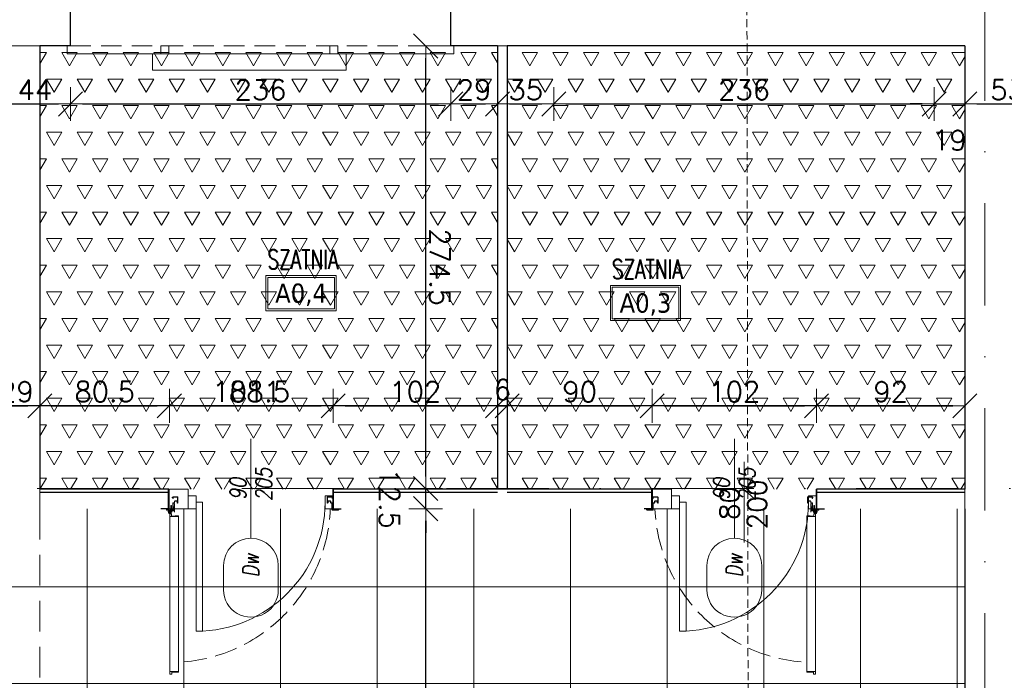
# Model space of a CAD drawing. Header units: millimetres. Extents: x 28291 to 177760, y -399809 to -170937.
# Tile 108 of 256: x 49518 to 50129, y -194758 to -194348. Entities that reach past the tile are written whole.
import ezdxf
from ezdxf.enums import TextEntityAlignment as Align

# ---------------------------------------------------------------- set-up
doc = ezdxf.new("R2010")
doc.units = ezdxf.units.MM
for name, pattern in [('CARKOVANA', [7.5, 5, -2.5]), ('CENTER', [0.6, 0.375, -0.075, 0.075, -0.075]), ('DASHDOT', [25.4, 12.7, -6.35, 0, -6.35]), ('HIDDEN', [9.525, 6.35, -3.175]), ('Hidden Line', [391.222223, 282.222223, -109])]:
    doc.linetypes.add(name, pattern=pattern)
doc.layers.get('0').update_dxf_attribs({"lineweight": 0})
for name, color, linetype, lineweight in [('!! 0_ Istn-sciany', 3, 'Continuous', 30), ('!! 0_ Istn-widok', 1, 'Continuous', 15), ('!! 0_Istn-cienka', 4, 'Continuous', 9), ('!! 0_Istn-drzwi', 1, 'Continuous', 13), ('!! 0_Opis_pom', 9, 'Continuous', 13), ('!! 1_PROJ Sciany', 2, 'Continuous', 40), ('!! 2_Drzwi - nowe remont', 33, 'Continuous', 9), ('!! 2_drzwi opis', 151, 'Continuous', 9), ('!! 2_posadzki gres 2 - komu', 200, 'Continuous', 9), ('!! 2_posadzki winyle 1', 31, 'Continuous', 9), ('!! wymiary osi', 250, 'Continuous', 9), ('0-osie-liniA', 14, 'DASHDOT', 5)]:
    doc.layers.add(name, color=color, linetype=linetype, lineweight=lineweight)
doc.layers.add('!! 0_Istn-grzejniki', color=7, linetype='Continuous', lineweight=0, plot=False)
doc.layers.add('!! 1_Wyburzenia', color=252, linetype='CARKOVANA', lineweight=13, true_color=0x696969)
doc.layers.add('!! 2_WYBURZENIA DO REMONTU', color=7, linetype='Continuous', lineweight=0, true_color=0x4d4d4d, plot=False)
doc.styles.add('50', font='ROMANS.shx', dxfattribs={"width": 0.8, "height": 10})
doc.styles.add('ARCHETYP', font='romans.shx', dxfattribs={"height": 15})
doc.styles.add('ARIAL', font='tahoma.ttf')
doc.styles.add('TXT', font='simplex.shx')
doc.dimstyles.new('DIM50', dxfattribs={"dimscale": 5, "dimtxt": 2.5, "dimasz": 1.5, "dimexe": 0, "dimexo": 0, "dimgap": 0.5, "dimtad": 1, "dimdec": 4, "dimrnd": 0.5, "dimdsep": 46, "dimtxsty": 'TXT', "dimblk1": 'TICK1', "dimblk2": 'TICK1', "dimsah": 1, "dimcen": 0, "dimse1": 1, "dimse2": 1, "dimclrd": 1, "dimclre": 7, "dimclrt": 9, "dimadec": 0, "dimazin": 0, "dimtfac": 1, "dimtdec": 4, "dimtmove": 2, "dimatfit": 3, "dimldrblk": 'TICK1', "dimfxl": 1, "dimtolj": 1, "dimarcsym": 0})

# ---------------------------------------------------------------- blocks, each defined once
blk = doc.blocks.new('BLOK OSI')
at = {"layer": '0-osie-liniA', "ltscale": 5}
for points in [[(50117.21142, -193635.47368), (50117.21142, -195993.9543)], [(48639.25763, -194702.0883), (55442.2848, -194702.0883)]]:
    blk.add_lwpolyline(points, dxfattribs=at)
blk = doc.blocks.new('zaw-dr-90-p')
at = {"color": 2, "linetype": 'CENTER', "ltscale": 0.2}
for p, q in [((12, 0), (-12, 0)), ((0, 12), (0, -12)), ((24.5, 24), (31, 24)), ((24.5, 19), (31, 19))]:
    blk.add_line(p, q, dxfattribs=at)
at = {"ltscale": 0.2}
for p, q in [((10, 12), (6.5, 12)), ((10, 0), (10, 6.5))]:
    blk.add_line(p, q, dxfattribs=at)
blk.add_lwpolyline([(0, 6.5), (23.5, 6.5, 0.414214), (28, 11), (28, 31), (24.5, 31), (24.5, 11, -0.414214), (23.5, 10), (0, 10, 4.561698), (7.6, 6.5), (4.9, 4.2)], format="xyb", dxfattribs=at)
blk.add_lwpolyline([(-0.2, -0.2), (-2.5, -0.2), (-2.5, 0.2), (-0.2, 0.2), (-0.2, 2.5), (0.2, 2.5), (0.2, 0.2), (2.8, 0.2), (2.8, -0.2), (0.2, -0.2), (0.2, -2.8), (-0.2, -2.8)], close=True)
blk.add_lwpolyline([(10, 10), (10, 39), (6.5, 39), (6.5, 10)], dxfattribs=at)
blk.add_circle((0, 0), 6.5, dxfattribs=at)
blk = doc.blocks.new('drzwi 90- sc 12')
for p, q in [((-13620.32, 20410.16), (-13620.32, 20313.77)), ((-13614.92, 20409.86), (-13620.32, 20409.86)), ((-13616.12, 20410.26), (-13620.22, 20410.26)), ((-13616.12, 20410.26), (-13620, 20410.26)), ((-13618.17, 20410.26), (-13616.22, 20410.26)), ((-13618.17, 20410.26), (-13616.22, 20410.26)), ((-13616.12, 20410.26), (-13616.12, 20411.46)), ((-13616.12, 20411.46), (-13615.02, 20411.46)), ((-13614.92, 20411.36), (-13614.92, 20313.77)), ((-13620.32, 20313.47), (-13620.32, 20317.97)), ((-13614.92, 20312.27), (-13614.92, 20317.97)), ((-13614.92, 20313.77), (-13620.32, 20313.77)), ((-13618.22, 20313.37), (-13620.22, 20313.37)), ((-13618.22, 20313.67), (-13618.22, 20313.37)), ((-13618.22, 20313.67), (-13616.42, 20313.67)), ((-13617.77, 20311.12), (-13617.77, 20305.72)), ((-13617.77, 20311.12), (-13617.77, 20305.72)), ((-13616.17, 20309.92), (-13616.17, 20311.02)), ((-13615.92, 20313.17), (-13615.92, 20312.17)), ((-13615.92, 20312.17), (-13615.02, 20312.17)), ((-13715.57, 20308.32), (-13715.57, 20308.56)), ((-13715.57, 20307.69), (-13715.57, 20308.56)), ((-13715.57, 20307.82), (-13715.57, 20308.56)), ((-13715.57, 20307.72), (-13715.37, 20307.72)), ((-13616.17, 20309.92), (-13617.37, 20309.92)), ((-13715.77, 20301.96), (-13716.27, 20301.96)), ((-13616.77, 20301.96), (-13616.27, 20301.96))]:
    blk.add_line(p, q)
for points in [[(-13665.27, 20284.96), (-13665.27, 20325.83)], [(-13615.57, 20309.64), (-13615.32, 20309.64), (-13615.32, 20309.82), (-13616.32, 20309.82), (-13616.32, 20309.64), (-13615.92, 20309.64)]]:
    blk.add_lwpolyline(points)
at = {"lineweight": 30}
for points in [[(-13716.27, 20308.92), (-13721.27, 20308.92)], [(-13716.27, 20308.92), (-13716.27, 20296.92)], [(-13614.27, 20308.92), (-13609.27, 20308.92)], [(-13614.27, 20308.92), (-13614.27, 20296.92)]]:
    blk.add_lwpolyline(points, dxfattribs=at)
at = {"ltscale": 0.2}
for points in [[(-13715.57, 20307.51), (-13715.57, 20309.48, 0.414214), (-13715.91, 20309.82), (-13719.43, 20309.82, 0.414214), (-13719.77, 20309.48), (-13719.77, 20308.92), (-13719.59, 20308.92), (-13719.59, 20309.48, -0.414214), (-13719.43, 20309.64), (-13716.97, 20309.64)], [(-13716.97, 20309.64), (-13715.91, 20309.64, -0.414214), (-13715.75, 20309.48), (-13715.75, 20307.51)], [(-13715.75, 20307.76), (-13715.75, 20305.58, 0.414214), (-13715.41, 20305.24), (-13714.96, 20305.24, -0.414214), (-13714.8, 20305.08), (-13714.8, 20304.48, 0.414214), (-13714.46, 20304.14), (-13713.28, 20304.14, 0.414214), (-13712.94, 20304.48), (-13712.94, 20305.15, -1), (-13712.75, 20305.15), (-13712.75, 20301.96, -0.414214), (-13712.91, 20301.8), (-13715.43, 20301.8, -0.414214), (-13715.59, 20301.96), (-13715.59, 20302.52), (-13715.77, 20302.52), (-13715.77, 20301.96, 0.414214), (-13715.43, 20301.62), (-13712.91, 20301.62, 0.414214), (-13712.57, 20301.96), (-13712.57, 20305.15, 1), (-13713.12, 20305.15), (-13713.12, 20304.48, -0.414214), (-13713.28, 20304.32), (-13714.46, 20304.32, -0.414214), (-13714.62, 20304.48), (-13714.62, 20305.08, 0.414214), (-13714.96, 20305.42), (-13715.41, 20305.42, -0.414214), (-13715.57, 20305.58), (-13715.57, 20307.64)], [(-13615.92, 20309.64), (-13616.63, 20309.64, 0.414214), (-13616.79, 20309.48), (-13616.79, 20305.58, -0.414214), (-13617.13, 20305.24), (-13617.58, 20305.24, 0.414214), (-13617.74, 20305.08), (-13617.74, 20304.48, -0.414214), (-13618.08, 20304.14), (-13619.26, 20304.14, -0.414214), (-13619.6, 20304.48), (-13619.6, 20305.15, 1), (-13619.79, 20305.15), (-13619.79, 20301.96, 0.414214), (-13619.63, 20301.8), (-13617.11, 20301.8, 0.414214), (-13616.95, 20301.96), (-13616.95, 20302.52), (-13616.77, 20302.52), (-13616.77, 20301.96, -0.414214), (-13617.11, 20301.62), (-13619.63, 20301.62, -0.414214), (-13619.97, 20301.96), (-13619.97, 20305.15, -1), (-13619.42, 20305.15), (-13619.42, 20304.48, 0.414214), (-13619.26, 20304.32), (-13618.08, 20304.32, 0.414214), (-13617.92, 20304.48), (-13617.92, 20305.08, -0.414214), (-13617.58, 20305.42), (-13617.13, 20305.42, 0.414214), (-13616.97, 20305.58), (-13616.97, 20309.48, -0.414214), (-13616.63, 20309.82), (-13613.11, 20309.82, -0.414214), (-13612.77, 20309.48), (-13612.77, 20308.92), (-13612.95, 20308.92), (-13612.95, 20309.48, 0.414214), (-13613.11, 20309.64), (-13615.57, 20309.64)]]:
    blk.add_lwpolyline(points, format="xyb", dxfattribs=at)
blk.add_lwpolyline([(-13616.79, 20308.82), (-13616.97, 20308.82), (-13616.97, 20307.42), (-13616.79, 20307.42)], close=True)
for centre, radius, start, end in [((-13620.22, 20410.16), 0.1, 90, 180), ((-13615.02, 20411.36), 0.1, 0, 90), ((-13620.22, 20313.47), 0.1, 180, 270), ((-13616.42, 20313.17), 0.5, 0, 90), ((-13616.27, 20311.02), 0.1, 0, 90), ((-13615.02, 20312.27), 0.1, 270, 0)]:
    blk.add_arc(centre, radius, start, end)
at = {"linetype": 'Hidden Line', "lineweight": 9, "ltscale": 0.05}
blk.add_arc((-13615.5, 20305.14), 99.12, 94.80054, 177.69442, dxfattribs=at)
at = {"xscale": 0.09999999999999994, "yscale": 0.09999999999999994, "zscale": 0.09999999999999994, "rotation": 180.0000000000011}
blk.add_blockref('zaw-dr-90-p', (-13614.92, 20310.92), dxfattribs=at)
blk = doc.blocks.new('1_ok-opis')
blk.add_line((0, 111.61), (0, 50))
for points in [[(-17, 128.61), (-17, 143.61)], [(17, 128.61), (17, 143.61)]]:
    blk.add_lwpolyline(points)
for centre, start, end in [((0, 143.61), 0, 180), ((0, 128.61), 180, 0)]:
    blk.add_arc(centre, 17, start, end)
at = {"style": 'ARCHETYP'}
for tag, height, rotation, p in [('NR', 12, 90, (0, 136.9)), ('NR', 12, 270, (0, 136.9)), ('SZEROKOŚĆ', 10, 270, (8, 78.29)), ('SZEROKOŚĆ', 10, 90, (-8, 78.29)), ('WYSOKOŚĆ', 10, 270, (-8, 78.29)), ('WYSOKOŚĆ', 10, 90, (8, 78.29))]:
    blk.add_attdef(tag, text='', height=height, rotation=rotation, dxfattribs=at).set_placement(p, align=Align.MIDDLE)
blk = doc.blocks.new('TICK1')
at = {"color": 2}
blk.add_line((-1, -1), (1, 1), dxfattribs=at)
at = {"color": 0}
for p, q in [((0, -1.4), (0, 1.4)), ((0, 0), (-1, 0))]:
    blk.add_line(p, q, dxfattribs=at)
blk = doc.blocks.new('*D2264')
at = {"layer": '!! wymiary osi', "color": 1, "lineweight": -2, "transparency": 16777216}
blk.add_line((49509.2, -194587.79), (49523.21, -194587.79), dxfattribs=at)
at = {"layer": 'DEFPOINTS', "color": 0, "transparency": 16777216}
for p in [(49530.71, -194587.79), (49501.7, -194640.15), (49530.71, -194639.59)]:
    blk.add_point(p, dxfattribs=at)
at = {"layer": '!! wymiary osi', "color": 1, "lineweight": -2, "transparency": 16777216, "xscale": 7.5, "yscale": 7.5, "zscale": 7.5, "rotation": 180}
blk.add_blockref('TICK1', (49501.7, -194587.79), dxfattribs=at)
at = {"layer": '!! wymiary osi', "color": 1, "lineweight": -2, "transparency": 16777216, "xscale": 7.5, "yscale": 7.5, "zscale": 7.5}
blk.add_blockref('TICK1', (49530.71, -194587.79), dxfattribs=at)
at = {"layer": '!! wymiary osi', "color": 9, "transparency": 16777216, "insert": (49516.2, -194579.04), "char_height": 12.5, "attachment_point": 5, "style": 'TXT'}
blk.add_mtext('\\A1;29', dxfattribs=at)
blk = doc.blocks.new('*D2265')
at = {"layer": '!! wymiary osi', "color": 1, "lineweight": -2, "transparency": 16777216}
blk.add_line((49538.21, -194587.79), (49603.62, -194587.79), dxfattribs=at)
at = {"layer": 'DEFPOINTS', "color": 0, "transparency": 16777216}
for p in [(49611.12, -194587.79), (49530.71, -194639.59), (49611.12, -194639.59)]:
    blk.add_point(p, dxfattribs=at)
at = {"layer": '!! wymiary osi', "color": 1, "lineweight": -2, "transparency": 16777216, "xscale": 7.5, "yscale": 7.5, "zscale": 7.5, "rotation": 180}
blk.add_blockref('TICK1', (49530.71, -194587.79), dxfattribs=at)
at = {"layer": '!! wymiary osi', "color": 1, "lineweight": -2, "transparency": 16777216, "xscale": 7.5, "yscale": 7.5, "zscale": 7.5}
blk.add_blockref('TICK1', (49611.12, -194587.79), dxfattribs=at)
at = {"layer": '!! wymiary osi', "color": 9, "transparency": 16777216, "insert": (49570.92, -194579.04), "char_height": 12.5, "attachment_point": 5, "style": 'TXT'}
blk.add_mtext('\\A1;80.5', dxfattribs=at)
blk = doc.blocks.new('*D2266')
at = {"layer": '!! wymiary osi', "color": 1, "lineweight": -2, "transparency": 16777216}
blk.add_line((49618.62, -194587.79), (49705.21, -194587.79), dxfattribs=at)
at = {"layer": 'DEFPOINTS', "color": 0, "transparency": 16777216}
for p in [(49712.71, -194587.79), (49611.12, -194639.59), (49712.71, -194639.59)]:
    blk.add_point(p, dxfattribs=at)
at = {"layer": '!! wymiary osi', "color": 1, "lineweight": -2, "transparency": 16777216, "xscale": 7.5, "yscale": 7.5, "zscale": 7.5, "rotation": 180}
blk.add_blockref('TICK1', (49611.12, -194587.79), dxfattribs=at)
at = {"layer": '!! wymiary osi', "color": 1, "lineweight": -2, "transparency": 16777216, "xscale": 7.5, "yscale": 7.5, "zscale": 7.5}
blk.add_blockref('TICK1', (49712.71, -194587.79), dxfattribs=at)
at = {"layer": '!! wymiary osi', "color": 9, "transparency": 16777216, "insert": (49661.92, -194579.04), "char_height": 12.5, "attachment_point": 5, "style": 'TXT'}
blk.add_mtext('\\A1;101.5', dxfattribs=at)
blk = doc.blocks.new('*D2267')
at = {"layer": '!! wymiary osi', "color": 1, "lineweight": -2, "transparency": 16777216}
blk.add_line((49720.21, -194587.79), (49807.21, -194587.79), dxfattribs=at)
at = {"layer": 'DEFPOINTS', "color": 0, "transparency": 16777216}
for p in [(49814.71, -194587.79), (49712.71, -194639.59), (49814.71, -194639.09)]:
    blk.add_point(p, dxfattribs=at)
at = {"layer": '!! wymiary osi', "color": 1, "lineweight": -2, "transparency": 16777216, "xscale": 7.5, "yscale": 7.5, "zscale": 7.5, "rotation": 180}
blk.add_blockref('TICK1', (49712.71, -194587.79), dxfattribs=at)
at = {"layer": '!! wymiary osi', "color": 1, "lineweight": -2, "transparency": 16777216, "xscale": 7.5, "yscale": 7.5, "zscale": 7.5}
blk.add_blockref('TICK1', (49814.71, -194587.79), dxfattribs=at)
at = {"layer": '!! wymiary osi', "color": 9, "transparency": 16777216, "insert": (49763.71, -194579.04), "char_height": 12.5, "attachment_point": 5, "style": 'TXT'}
blk.add_mtext('\\A1;102', dxfattribs=at)
blk = doc.blocks.new('*D2268')
at = {"layer": '!! wymiary osi', "color": 1, "lineweight": -2, "transparency": 16777216}
for p, q in [((49807.21, -194587.79), (49799.71, -194587.79)), ((49814.71, -194587.79), (49820.71, -194587.79)), ((49828.21, -194587.79), (49835.71, -194587.79))]:
    blk.add_line(p, q, dxfattribs=at)
at = {"layer": 'DEFPOINTS', "color": 0, "transparency": 16777216}
for p in [(49820.71, -194587.79), (49814.71, -194639.09), (49820.71, -194639.09)]:
    blk.add_point(p, dxfattribs=at)
at = {"layer": '!! wymiary osi', "color": 1, "lineweight": -2, "transparency": 16777216, "xscale": 7.5, "yscale": 7.5, "zscale": 7.5}
blk.add_blockref('TICK1', (49814.71, -194587.79), dxfattribs=at)
at = {"layer": '!! wymiary osi', "color": 1, "lineweight": -2, "transparency": 16777216, "xscale": 7.5, "yscale": 7.5, "zscale": 7.5, "rotation": 180}
blk.add_blockref('TICK1', (49820.71, -194587.79), dxfattribs=at)
at = {"layer": '!! wymiary osi', "color": 9, "transparency": 16777216, "insert": (49817.71, -194577.79), "char_height": 12.5, "attachment_point": 5, "style": 'TXT'}
blk.add_mtext('\\A1;6', dxfattribs=at)
blk = doc.blocks.new('*D2269')
at = {"layer": '!! wymiary osi', "color": 1, "lineweight": -2, "transparency": 16777216}
blk.add_line((49828.21, -194587.79), (49903.21, -194587.79), dxfattribs=at)
at = {"layer": 'DEFPOINTS', "color": 0, "transparency": 16777216}
for p in [(49910.71, -194587.79), (49820.71, -194639.09), (49910.71, -194639.09)]:
    blk.add_point(p, dxfattribs=at)
at = {"layer": '!! wymiary osi', "color": 1, "lineweight": -2, "transparency": 16777216, "xscale": 7.5, "yscale": 7.5, "zscale": 7.5, "rotation": 180}
blk.add_blockref('TICK1', (49820.71, -194587.79), dxfattribs=at)
at = {"layer": '!! wymiary osi', "color": 1, "lineweight": -2, "transparency": 16777216, "xscale": 7.5, "yscale": 7.5, "zscale": 7.5}
blk.add_blockref('TICK1', (49910.71, -194587.79), dxfattribs=at)
at = {"layer": '!! wymiary osi', "color": 9, "transparency": 16777216, "insert": (49865.71, -194579.04), "char_height": 12.5, "attachment_point": 5, "style": 'TXT'}
blk.add_mtext('\\A1;90', dxfattribs=at)
blk = doc.blocks.new('*D2270')
at = {"layer": '!! wymiary osi', "color": 1, "lineweight": -2, "transparency": 16777216}
blk.add_line((49918.21, -194587.79), (50005.21, -194587.79), dxfattribs=at)
at = {"layer": 'DEFPOINTS', "color": 0, "transparency": 16777216}
for p in [(50012.71, -194587.79), (49910.71, -194639.09), (50012.71, -194639.09)]:
    blk.add_point(p, dxfattribs=at)
at = {"layer": '!! wymiary osi', "color": 1, "lineweight": -2, "transparency": 16777216, "xscale": 7.5, "yscale": 7.5, "zscale": 7.5, "rotation": 180}
blk.add_blockref('TICK1', (49910.71, -194587.79), dxfattribs=at)
at = {"layer": '!! wymiary osi', "color": 1, "lineweight": -2, "transparency": 16777216, "xscale": 7.5, "yscale": 7.5, "zscale": 7.5}
blk.add_blockref('TICK1', (50012.71, -194587.79), dxfattribs=at)
at = {"layer": '!! wymiary osi', "color": 9, "transparency": 16777216, "insert": (49961.71, -194579.04), "char_height": 12.5, "attachment_point": 5, "style": 'TXT'}
blk.add_mtext('\\A1;102', dxfattribs=at)
blk = doc.blocks.new('*D2271')
at = {"layer": '!! wymiary osi', "color": 1, "lineweight": -2, "transparency": 16777216}
blk.add_line((50020.21, -194587.79), (50097.21, -194587.79), dxfattribs=at)
at = {"layer": 'DEFPOINTS', "color": 0, "transparency": 16777216}
for p in [(50104.71, -194587.79), (50012.71, -194639.09), (50104.71, -194639.09)]:
    blk.add_point(p, dxfattribs=at)
at = {"layer": '!! wymiary osi', "color": 1, "lineweight": -2, "transparency": 16777216, "xscale": 7.5, "yscale": 7.5, "zscale": 7.5, "rotation": 180}
blk.add_blockref('TICK1', (50012.71, -194587.79), dxfattribs=at)
at = {"layer": '!! wymiary osi', "color": 1, "lineweight": -2, "transparency": 16777216, "xscale": 7.5, "yscale": 7.5, "zscale": 7.5}
blk.add_blockref('TICK1', (50104.71, -194587.79), dxfattribs=at)
at = {"layer": '!! wymiary osi', "color": 9, "transparency": 16777216, "insert": (50058.71, -194579.04), "char_height": 12.5, "attachment_point": 5, "style": 'TXT'}
blk.add_mtext('\\A1;92', dxfattribs=at)
blk = doc.blocks.new('*D2272')
at = {"layer": '!! wymiary osi', "color": 1, "lineweight": -2, "transparency": 16777216}
blk.add_line((50097.21, -194587.79), (49231.21, -194587.79), dxfattribs=at)
at = {"layer": 'DEFPOINTS', "color": 0, "transparency": 16777216}
for p in [(49223.71, -194587.79), (50104.71, -194639.09), (49223.71, -195576.34)]:
    blk.add_point(p, dxfattribs=at)
at = {"layer": '!! wymiary osi', "color": 1, "lineweight": -2, "transparency": 16777216, "xscale": 7.5, "yscale": 7.5, "zscale": 7.5, "rotation": 180}
blk.add_blockref('TICK1', (49223.71, -194587.79), dxfattribs=at)
at = {"layer": '!! wymiary osi', "color": 1, "lineweight": -2, "transparency": 16777216, "xscale": 7.5, "yscale": 7.5, "zscale": 7.5}
blk.add_blockref('TICK1', (50104.71, -194587.79), dxfattribs=at)
at = {"layer": '!! wymiary osi', "color": 9, "transparency": 16777216, "insert": (49664.21, -194579.04), "char_height": 12.5, "attachment_point": 5, "style": 'TXT'}
blk.add_mtext('\\A1;881', dxfattribs=at)
blk = doc.blocks.new('*D2373')
at = {"layer": '!! wymiary osi', "color": 1, "lineweight": -2, "transparency": 16777216}
blk.add_line((49513.21, -194400.59), (49542.21, -194400.59), dxfattribs=at)
at = {"layer": 'DEFPOINTS', "color": 0, "transparency": 16777216}
for p in [(49505.71, -194364.59), (49549.71, -194364.59), (49549.71, -194400.59)]:
    blk.add_point(p, dxfattribs=at)
at = {"layer": '!! wymiary osi', "color": 1, "lineweight": -2, "transparency": 16777216, "xscale": 7.5, "yscale": 7.5, "zscale": 7.5, "rotation": 180}
blk.add_blockref('TICK1', (49505.71, -194400.59), dxfattribs=at)
at = {"layer": '!! wymiary osi', "color": 1, "lineweight": -2, "transparency": 16777216, "xscale": 7.5, "yscale": 7.5, "zscale": 7.5}
blk.add_blockref('TICK1', (49549.71, -194400.59), dxfattribs=at)
at = {"layer": '!! wymiary osi', "color": 9, "transparency": 16777216, "insert": (49527.71, -194391.84), "char_height": 12.5, "attachment_point": 5, "style": 'TXT'}
blk.add_mtext('\\A1;44', dxfattribs=at)
blk = doc.blocks.new('*D2374')
at = {"layer": '!! wymiary osi', "color": 1, "lineweight": -2, "transparency": 16777216}
blk.add_line((49557.21, -194400.59), (49778.21, -194400.59), dxfattribs=at)
at = {"layer": 'DEFPOINTS', "color": 0, "transparency": 16777216}
for p in [(49549.71, -194364.59), (49785.71, -194364.59), (49785.71, -194400.59)]:
    blk.add_point(p, dxfattribs=at)
at = {"layer": '!! wymiary osi', "color": 1, "lineweight": -2, "transparency": 16777216, "xscale": 7.5, "yscale": 7.5, "zscale": 7.5, "rotation": 180}
blk.add_blockref('TICK1', (49549.71, -194400.59), dxfattribs=at)
at = {"layer": '!! wymiary osi', "color": 1, "lineweight": -2, "transparency": 16777216, "xscale": 7.5, "yscale": 7.5, "zscale": 7.5}
blk.add_blockref('TICK1', (49785.71, -194400.59), dxfattribs=at)
at = {"layer": '!! wymiary osi', "color": 9, "transparency": 16777216, "insert": (49667.71, -194391.84), "char_height": 12.5, "attachment_point": 5, "style": 'TXT'}
blk.add_mtext('\\A1;236', dxfattribs=at)
blk = doc.blocks.new('*D2375')
at = {"layer": '!! wymiary osi', "color": 1, "lineweight": -2, "transparency": 16777216}
blk.add_line((49793.21, -194400.59), (49807.21, -194400.59), dxfattribs=at)
at = {"layer": 'DEFPOINTS', "color": 0, "transparency": 16777216}
for p in [(49785.71, -194364.59), (49814.71, -194364.59), (49814.71, -194400.59)]:
    blk.add_point(p, dxfattribs=at)
at = {"layer": '!! wymiary osi', "color": 1, "lineweight": -2, "transparency": 16777216, "xscale": 7.5, "yscale": 7.5, "zscale": 7.5, "rotation": 180}
blk.add_blockref('TICK1', (49785.71, -194400.59), dxfattribs=at)
at = {"layer": '!! wymiary osi', "color": 1, "lineweight": -2, "transparency": 16777216, "xscale": 7.5, "yscale": 7.5, "zscale": 7.5}
blk.add_blockref('TICK1', (49814.71, -194400.59), dxfattribs=at)
at = {"layer": '!! wymiary osi', "color": 9, "transparency": 16777216, "insert": (49800.21, -194391.84), "char_height": 12.5, "attachment_point": 5, "style": 'TXT'}
blk.add_mtext('\\A1;29', dxfattribs=at)
blk = doc.blocks.new('*D2376')
at = {"layer": '!! wymiary osi', "color": 1, "lineweight": -2, "transparency": 16777216}
blk.add_line((49822.21, -194400.59), (49842.21, -194400.59), dxfattribs=at)
at = {"layer": 'DEFPOINTS', "color": 0, "transparency": 16777216}
for p in [(49814.71, -194364.59), (49849.71, -194364.59), (49849.71, -194400.59)]:
    blk.add_point(p, dxfattribs=at)
at = {"layer": '!! wymiary osi', "color": 1, "lineweight": -2, "transparency": 16777216, "xscale": 7.5, "yscale": 7.5, "zscale": 7.5, "rotation": 180}
blk.add_blockref('TICK1', (49814.71, -194400.59), dxfattribs=at)
at = {"layer": '!! wymiary osi', "color": 1, "lineweight": -2, "transparency": 16777216, "xscale": 7.5, "yscale": 7.5, "zscale": 7.5}
blk.add_blockref('TICK1', (49849.71, -194400.59), dxfattribs=at)
at = {"layer": '!! wymiary osi', "color": 9, "transparency": 16777216, "insert": (49832.21, -194391.84), "char_height": 12.5, "attachment_point": 5, "style": 'TXT'}
blk.add_mtext('\\A1;35', dxfattribs=at)
blk = doc.blocks.new('*D2377')
at = {"layer": '!! wymiary osi', "color": 1, "lineweight": -2, "transparency": 16777216}
blk.add_line((49857.21, -194400.59), (50078.21, -194400.59), dxfattribs=at)
at = {"layer": 'DEFPOINTS', "color": 0, "transparency": 16777216}
for p in [(49849.71, -194364.59), (50085.71, -194364.59), (50085.71, -194400.59)]:
    blk.add_point(p, dxfattribs=at)
at = {"layer": '!! wymiary osi', "color": 1, "lineweight": -2, "transparency": 16777216, "xscale": 7.5, "yscale": 7.5, "zscale": 7.5, "rotation": 180}
blk.add_blockref('TICK1', (49849.71, -194400.59), dxfattribs=at)
at = {"layer": '!! wymiary osi', "color": 1, "lineweight": -2, "transparency": 16777216, "xscale": 7.5, "yscale": 7.5, "zscale": 7.5}
blk.add_blockref('TICK1', (50085.71, -194400.59), dxfattribs=at)
at = {"layer": '!! wymiary osi', "color": 9, "transparency": 16777216, "insert": (49967.71, -194391.84), "char_height": 12.5, "attachment_point": 5, "style": 'TXT'}
blk.add_mtext('\\A1;236', dxfattribs=at)
blk = doc.blocks.new('*D2378')
at = {"layer": '!! wymiary osi', "color": 1, "lineweight": -2, "transparency": 16777216}
for p, q in [((50078.21, -194400.59), (50070.71, -194400.59)), ((50085.71, -194400.59), (50104.71, -194400.59)), ((50112.21, -194400.59), (50119.71, -194400.59))]:
    blk.add_line(p, q, dxfattribs=at)
at = {"layer": 'DEFPOINTS', "color": 0, "transparency": 16777216}
for p in [(50085.71, -194364.59), (50104.71, -194364.59), (50104.71, -194400.59)]:
    blk.add_point(p, dxfattribs=at)
at = {"layer": '!! wymiary osi', "color": 1, "lineweight": -2, "transparency": 16777216, "xscale": 7.5, "yscale": 7.5, "zscale": 7.5}
blk.add_blockref('TICK1', (50085.71, -194400.59), dxfattribs=at)
at = {"layer": '!! wymiary osi', "color": 1, "lineweight": -2, "transparency": 16777216, "xscale": 7.5, "yscale": 7.5, "zscale": 7.5, "rotation": 180}
blk.add_blockref('TICK1', (50104.71, -194400.59), dxfattribs=at)
at = {"layer": '!! wymiary osi', "color": 9, "transparency": 16777216, "insert": (50095.21, -194423.09), "char_height": 12.5, "attachment_point": 5, "style": 'TXT'}
blk.add_mtext('\\A1;19', dxfattribs=at)
blk = doc.blocks.new('*D2379')
at = {"layer": '!! wymiary osi', "color": 1, "lineweight": -2, "transparency": 16777216}
blk.add_line((50112.21, -194400.59), (50150.21, -194400.59), dxfattribs=at)
at = {"layer": 'DEFPOINTS', "color": 0, "transparency": 16777216}
for p in [(50104.71, -194364.59), (50157.71, -194364.59), (50157.71, -194400.59)]:
    blk.add_point(p, dxfattribs=at)
at = {"layer": '!! wymiary osi', "color": 1, "lineweight": -2, "transparency": 16777216, "xscale": 7.5, "yscale": 7.5, "zscale": 7.5, "rotation": 180}
blk.add_blockref('TICK1', (50104.71, -194400.59), dxfattribs=at)
at = {"layer": '!! wymiary osi', "color": 1, "lineweight": -2, "transparency": 16777216, "xscale": 7.5, "yscale": 7.5, "zscale": 7.5}
blk.add_blockref('TICK1', (50157.71, -194400.59), dxfattribs=at)
at = {"layer": '!! wymiary osi', "color": 9, "transparency": 16777216, "insert": (50131.21, -194391.84), "char_height": 12.5, "attachment_point": 5, "style": 'TXT'}
blk.add_mtext('\\A1;53', dxfattribs=at)
blk = doc.blocks.new('oznaczenie przekroi')
at = {"layer": '!! 1_Wyburzenia'}
blk.add_lwpolyline([(86031.8, -195890.51), (86028.17, -193635.96)], dxfattribs=at)
blk = doc.blocks.new('*D4094')
at = {"layer": '!! wymiary osi', "color": 1, "lineweight": -2, "transparency": 16777216}
blk.add_line((49770.19, -194919.09), (49770.19, -194659.09), dxfattribs=at)
at = {"layer": 'DEFPOINTS', "color": 0, "transparency": 16777216}
for p in [(49770.19, -194651.59), (49811.71, -194651.59), (49805.71, -194926.59)]:
    blk.add_point(p, dxfattribs=at)
at = {"layer": '!! wymiary osi', "color": 1, "lineweight": -2, "transparency": 16777216, "xscale": 7.5, "yscale": 7.5, "zscale": 7.5}
for p, rotation in [((49770.19, -194651.59), 90), ((49770.19, -194926.59), 270)]:
    blk.add_blockref('TICK1', p, dxfattribs=dict(at, rotation=rotation))
at = {"layer": '!! wymiary osi', "color": 9, "transparency": 16777216, "insert": (49778.94, -194789.09), "char_height": 12.5, "attachment_point": 5, "rotation": 270, "style": 'TXT'}
blk.add_mtext('\\A1;275', dxfattribs=at)
blk = doc.blocks.new('*D4095')
at = {"layer": '!! wymiary osi', "color": 1, "lineweight": -2, "transparency": 16777216}
for p, q in [((49770.19, -194631.59), (49770.19, -194624.09)), ((49770.19, -194651.59), (49770.19, -194639.09)), ((49770.19, -194659.09), (49770.19, -194666.59))]:
    blk.add_line(p, q, dxfattribs=at)
at = {"layer": 'DEFPOINTS', "color": 0, "transparency": 16777216}
for p in [(49770.19, -194639.09), (49814.71, -194639.09), (49811.71, -194651.59)]:
    blk.add_point(p, dxfattribs=at)
at = {"layer": '!! wymiary osi', "color": 1, "lineweight": -2, "transparency": 16777216, "xscale": 7.5, "yscale": 7.5, "zscale": 7.5}
for p, rotation in [((49770.19, -194639.09), 270), ((49770.19, -194651.59), 90)]:
    blk.add_blockref('TICK1', p, dxfattribs=dict(at, rotation=rotation))
at = {"layer": '!! wymiary osi', "color": 9, "transparency": 16777216, "insert": (49747.69, -194645.34), "char_height": 12.5, "attachment_point": 5, "rotation": 270, "style": 'TXT'}
blk.add_mtext('\\A1;12.5', dxfattribs=at)
blk = doc.blocks.new('*D4096')
at = {"layer": '!! wymiary osi', "color": 1, "lineweight": -2, "transparency": 16777216}
blk.add_line((49770.19, -194631.59), (49770.19, -194372.09), dxfattribs=at)
at = {"layer": 'DEFPOINTS', "color": 0, "transparency": 16777216}
for p in [(49770.19, -194364.59), (49814.71, -194364.59), (49814.71, -194639.09)]:
    blk.add_point(p, dxfattribs=at)
at = {"layer": '!! wymiary osi', "color": 1, "lineweight": -2, "transparency": 16777216, "xscale": 7.5, "yscale": 7.5, "zscale": 7.5}
for p, rotation in [((49770.19, -194364.59), 90), ((49770.19, -194639.09), 270)]:
    blk.add_blockref('TICK1', p, dxfattribs=dict(at, rotation=rotation))
at = {"layer": '!! wymiary osi', "color": 9, "transparency": 16777216, "insert": (49778.94, -194501.84), "char_height": 12.5, "attachment_point": 5, "rotation": 270, "style": 'TXT'}
blk.add_mtext('\\A1;274.5', dxfattribs=at)

msp = doc.modelspace()

# ---------------------------------------------------------------- hatches: boundary and pattern name
at = {"layer": '!! 2_posadzki gres 2 - komu', "linetype": 'Continuous'}
h = msp.add_hatch(dxfattribs=at)
h.set_pattern_fill('_USER', color=256, scale=60, double=1, pattern_type=0)
h.set_pattern_definition([(0, (0, 0), (0, 60), []), (90, (0, 0), (-60, 4e-15), [])])
h.paths.add_polyline_path([(50104.71142, -194926.5883), (50104.71142, -194651.5883), (48942.71142, -194651.5883), (48942.71142, -194908.5883), (49023.71142, -194908.5883), (49023.71142, -194926.5883), (49229.71142, -194926.5883), (49229.71142, -195574.5883), (49505.71142, -195574.5883), (49505.71142, -194926.5883), (49562.71142, -194926.5883), (49562.71142, -194908.5883), (49624.71142, -194908.5883), (49624.71142, -194926.5883)])
at = {"layer": '!! 2_posadzki winyle 1'}
h = msp.add_hatch(dxfattribs=at)
h.set_pattern_fill('TRIANG', color=256, scale=2, style=0)
h.paths.add_polyline_path([(49530.71142, -194364.5883), (49814.71142, -194364.5883), (49814.71142, -194639.5883), (49530.71142, -194639.5883)])
h = msp.add_hatch(dxfattribs=at)
h.set_pattern_fill('TRIANG', color=256, scale=2, style=0)
h.paths.add_polyline_path([(49820.71142, -194364.5883), (50104.71142, -194364.5883), (50104.71142, -194639.5883), (49820.71142, -194639.5883)])

# ---------------------------------------------------------------- linework, layer by layer
at = {"layer": '!! 0_ Istn-sciany'}
for p, q in [((49530.71142, -194364.5883), (49530.71142, -194639.5883)), ((49814.71142, -194364.5883), (49814.71142, -194639.5883)), ((49820.71142, -194364.5883), (49820.71142, -194639.5883)), ((50104.71142, -194364.5883), (50104.71142, -194639.5883)), ((50104.71142, -194651.5883), (50104.71142, -195574.5883))]:
    msp.add_line(p, q, dxfattribs=at)
for points in [[(49549.71142, -194364.5883), (49549.71142, -194325.5883)], [(49785.71142, -194364.5883), (49785.71142, -194325.5883)], [(49549.71142, -194364.5883), (49530.71142, -194364.5883)], [(49814.71142, -194364.5883), (49785.71142, -194364.5883)], [(50104.71142, -194364.5883), (49820.71142, -194364.5883)], [(49610.71142, -194639.5883), (49530.71142, -194639.5883)], [(49610.71142, -194641.5883), (49530.71142, -194641.5883)], [(49814.71142, -194639.5883), (49712.71142, -194639.5883)], [(49712.71142, -194639.5883), (49712.71142, -194651.5883)], [(49814.71142, -194641.5883), (49712.71142, -194641.5883)], [(49910.71142, -194639.5883), (49820.71142, -194639.5883)], [(49910.71142, -194641.5883), (49820.71142, -194641.5883)], [(50104.71142, -194639.5883), (50012.71142, -194639.5883)], [(50012.71142, -194639.5883), (50012.71142, -194651.5883)], [(50104.71142, -194641.5883), (50012.71142, -194641.5883)]]:
    msp.add_lwpolyline(points, dxfattribs=at)
at = {"layer": '!! 0_ Istn-widok'}
for points in [[(49505.71142, -194364.5883), (49530.71142, -194364.5883)], [(49547.71142, -194364.5883), (49547.71142, -194369.5883)], [(49787.71142, -194364.5883), (49787.71142, -194369.5883)], [(49820.71142, -194364.5883), (49814.71142, -194364.5883)], [(49547.71142, -194369.5883), (49787.71142, -194369.5883)], [(49530.71142, -194639.5883), (49530.71142, -194651.5883)], [(49814.71142, -194639.5883), (49820.71142, -194639.5883)], [(50104.71142, -194639.5883), (50104.71142, -194651.5883)]]:
    msp.add_lwpolyline(points, dxfattribs=at)
at = {"layer": '!! 0_ Istn-widok', "linetype": 'HIDDEN', "ltscale": 3}
msp.add_lwpolyline([(49530.71142, -194651.5883), (49530.71142, -194926.5883)], dxfattribs=at)
at = {"layer": '!! 0_Istn-cienka', "linetype": 'HIDDEN', "ltscale": 2}
msp.add_lwpolyline([(49549.71142, -194364.5883), (49785.71142, -194364.5883)], dxfattribs=at)
at = {"layer": '!! 0_Istn-drzwi'}
msp.add_lwpolyline([(50007.71142, -194643.5883), (50012.71142, -194643.5883), (50012.71142, -194651.5883), (50007.71142, -194651.5883)], close=True, dxfattribs=at)
at = {"layer": '!! 0_Istn-grzejniki'}
msp.add_lwpolyline([(49715.71142, -194364.5883), (49715.71142, -194369.5883), (49720.71142, -194369.5883), (49720.71142, -194379.5883), (49600.71142, -194379.5883), (49600.71142, -194369.5883), (49605.71142, -194369.5883), (49605.71142, -194364.5883), (49610.71142, -194364.5883), (49610.71142, -194369.5883), (49710.71142, -194369.5883), (49710.71142, -194364.5883)], close=True, dxfattribs=at)
at = {"layer": '!! 0_Opis_pom', "ltscale": 0.7}
for points in [[(49671.05919, -194528.81289), (49714.57919, -194528.81289), (49714.57919, -194507.05289), (49671.05919, -194507.05289)], [(49672.14719, -194527.72489), (49713.49119, -194527.72489), (49713.49119, -194508.14089), (49672.14719, -194508.14089)], [(49884.77818, -194534.91766), (49928.29818, -194534.91766), (49928.29818, -194513.15766), (49884.77818, -194513.15766)], [(49885.86618, -194533.82966), (49927.21018, -194533.82966), (49927.21018, -194514.24566), (49885.86618, -194514.24566)]]:
    msp.add_lwpolyline(points, close=True, dxfattribs=at)
at = {"layer": '!! 1_PROJ Sciany'}
for points in [[(49610.71142, -194651.5883), (49610.71142, -194639.5883)], [(49910.71142, -194651.5883), (49910.71142, -194639.5883)]]:
    msp.add_lwpolyline(points, dxfattribs=at)
at = {"layer": '!! 2_WYBURZENIA DO REMONTU'}
for points in [[(49967.71142, -194622.5883), (49967.71142, -194672.5883)], [(49622.71142, -194639.5883), (49611.12089, -194639.5883)], [(49622.71142, -194639.5883), (49622.71142, -194651.5883)], [(49922.71142, -194639.5883), (49910.89294, -194639.5883)], [(49922.71142, -194639.5883), (49922.71142, -194651.5883)], [(49622.71142, -194651.5883), (49611.23146, -194651.5883)], [(49922.71142, -194651.5883), (49910.80845, -194651.5883)]]:
    msp.add_lwpolyline(points, dxfattribs=at)
for points in [[(49627.71142, -194643.5883), (49622.71142, -194643.5883), (49622.71142, -194651.5883), (49627.71142, -194651.5883)], [(49707.71142, -194643.5883), (49712.71142, -194643.5883), (49712.71142, -194651.5883), (49707.71142, -194651.5883)], [(49927.71142, -194643.5883), (49922.71142, -194643.5883), (49922.71142, -194651.5883), (49927.71142, -194651.5883)], [(49631.71142, -194727.5883), (49631.71142, -194647.5883), (49627.71142, -194647.5883), (49627.71142, -194727.5883)], [(49931.71142, -194727.5883), (49931.71142, -194647.5883), (49927.71142, -194647.5883), (49927.71142, -194727.5883)]]:
    msp.add_lwpolyline(points, close=True, dxfattribs=at)
for centre in [(49627.71142, -194647.5883), (49927.71142, -194647.5883)]:
    msp.add_arc(centre, 80, 269.99999996, 359.99999996, dxfattribs=at)

# ---------------------------------------------------------------- block references
at = {"layer": '!! 0_ Istn-sciany'}
msp.add_blockref('BLOK OSI', (0, 63), dxfattribs=at)
at = {"layer": '!! 1_Wyburzenia'}
msp.add_blockref('oznaczenie przekroi', (-36059.54271, -150), dxfattribs=at)
at = {"layer": '!! 2_Drzwi - nowe remont', "rotation": 180}
msp.add_blockref('drzwi 90- sc 12', (35996.4418, -174342.66396), dxfattribs=at)
at = {"layer": '!! 2_Drzwi - nowe remont', "xscale": -1, "rotation": 180}
msp.add_blockref('drzwi 90- sc 12', (63626.98113, -174342.66396), dxfattribs=at)
at = {"layer": '!! 2_drzwi opis'}
ref = msp.add_blockref('1_ok-opis', (49661.71146, -194558.28268), dxfattribs=dict(at, rotation=180.0000036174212))
ref.add_attrib('WYSOKOŚĆ', '90 ', dxfattribs={"layer": '0', "height": 10, "rotation": 90.00000362, "style": '50', "oblique": 10, "width": 0.8}).set_placement((49653.71146, -194636.57353), align=Align.MIDDLE)
ref.add_attrib('SZEROKOŚĆ', '205', dxfattribs={"layer": '0', "height": 10, "rotation": 90.00000362, "style": '50', "oblique": 10, "width": 0.8}).set_placement((49669.71146, -194636.57353), align=Align.MIDDLE)
ref.add_attrib('NR', 'Dw', dxfattribs={"layer": '0', "height": 10, "rotation": 90.00000362, "style": '50', "oblique": 10, "width": 0.8}).set_placement((49661.71147, -194686.89393), align=Align.MIDDLE)
ref = msp.add_blockref('1_ok-opis', (49961.71146, -194558.28268), dxfattribs=dict(at, rotation=180.0000036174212))
ref.add_attrib('WYSOKOŚĆ', '90 ', dxfattribs={"layer": '0', "height": 10, "rotation": 90.00000362, "style": '50', "oblique": 10, "width": 0.8}).set_placement((49953.71146, -194636.57353), align=Align.MIDDLE)
ref.add_attrib('SZEROKOŚĆ', '205', dxfattribs={"layer": '0', "height": 10, "rotation": 90.00000362, "style": '50', "oblique": 10, "width": 0.8}).set_placement((49969.71146, -194636.57353), align=Align.MIDDLE)
ref.add_attrib('NR', 'Dw', dxfattribs={"layer": '0', "height": 10, "rotation": 90.00000362, "style": '50', "oblique": 10, "width": 0.8}).set_placement((49961.71147, -194686.89393), align=Align.MIDDLE)

# ---------------------------------------------------------------- texts
at = {"layer": '!! 0_Opis_pom', "ltscale": 0.7, "style": 'TXT', "width": 0.7}
for p in [(49693.93432, -194503.00658), (49907.65331, -194509.11135)]:
    msp.add_text('SZATNIA', height=12, dxfattribs=at).set_placement(p, align=Align.CENTER)
at = {"layer": '!! 0_Opis_pom', "ltscale": 0.7, "style": 'ARIAL'}
for tag, p in [('A0,4', (49692.81919, -194517.93289)), ('A0,3', (49906.53818, -194524.03766))]:
    msp.add_attdef(tag, text='', height=11.968, dxfattribs=at).set_placement(p, align=Align.MIDDLE_CENTER)
at = {"layer": '!! 2_WYBURZENIA DO REMONTU', "style": 'ARCHETYP'}
for s, p in [('200', (49981.85856, -194664.39238)), ('80', (49964.71142, -194658.61111))]:
    msp.add_text(s, height=12, rotation=89.99999996, dxfattribs=at).set_placement(p)

# ---------------------------------------------------------------- dimensions: what is measured, and where the dimension line sits
at = {"layer": '!! wymiary osi'}
for base, p1, p2, picture, middle in [((49770.18614, -194364.5883), (49814.71142, -194639.0883), (49814.71142, -194364.5883), '*D4096', (49778.93614, -194501.8383)), ((49770.18614, -194639.0883), (49811.71142, -194651.5883), (49814.71142, -194639.0883), '*D4095', (49747.68614, -194645.3383)), ((49770.18614, -194651.5883), (49805.71142, -194926.5883), (49811.71142, -194651.5883), '*D4094', (49778.93614, -194789.0883))]:
    dim = msp.add_linear_dim(base=base, p1=p1, p2=p2, angle=270, dimstyle='DIM50', dxfattribs=at)
    dim.commit()
    dim.dimension.update_dxf_attribs({"geometry": picture, "text_midpoint": middle})
for base, p1, p2, picture, middle in [((49549.71142, -194400.5871), (49505.71142, -194364.5883), (49549.71142, -194364.5883), '*D2373', (49527.71142, -194391.8371)), ((49785.71142, -194400.5871), (49549.71142, -194364.5883), (49785.71142, -194364.5883), '*D2374', (49667.71142, -194391.8371)), ((49814.71142, -194400.5871), (49785.71142, -194364.5883), (49814.71142, -194364.5883), '*D2375', (49800.21142, -194391.8371)), ((49849.71142, -194400.5871), (49814.71142, -194364.5883), (49849.71142, -194364.5883), '*D2376', (49832.21142, -194391.8371)), ((50085.71142, -194400.5871), (49849.71142, -194364.5883), (50085.71142, -194364.5883), '*D2377', (49967.71142, -194391.8371)), ((50104.71142, -194400.5871), (50085.71142, -194364.5883), (50104.71142, -194364.5883), '*D2378', (50095.21142, -194423.0871)), ((50157.71142, -194400.5871), (50104.71142, -194364.5883), (50157.71142, -194364.5883), '*D2379', (50131.21142, -194391.8371)), ((49223.71142, -194587.78872), (50104.71142, -194639.0883), (49223.71142, -195576.33887), '*D2272', (49664.21142, -194579.03872)), ((49530.71142, -194587.78872), (49501.69813, -194640.15021), (49530.71142, -194639.5883), '*D2264', (49516.20478, -194579.03872)), ((49611.12089, -194587.78872), (49530.71142, -194639.5883), (49611.12089, -194639.5883), '*D2265', (49570.91616, -194579.03872)), ((49712.7115, -194587.78872), (49611.12089, -194639.5883), (49712.7115, -194639.5883), '*D2266', (49661.9162, -194579.03872)), ((49814.71142, -194587.78872), (49712.7115, -194639.5883), (49814.71142, -194639.0883), '*D2267', (49763.71146, -194579.03872)), ((49820.71142, -194587.78872), (49814.71142, -194639.0883), (49820.71142, -194639.0883), '*D2268', (49817.71142, -194577.78872)), ((49910.71142, -194587.78872), (49820.71142, -194639.0883), (49910.71142, -194639.0883), '*D2269', (49865.71142, -194579.03872)), ((50012.71142, -194587.78872), (49910.71142, -194639.0883), (50012.71142, -194639.0883), '*D2270', (49961.71142, -194579.03872)), ((50104.71142, -194587.78872), (50012.71142, -194639.0883), (50104.71142, -194639.0883), '*D2271', (50058.71142, -194579.03872))]:
    dim = msp.add_linear_dim(base=base, p1=p1, p2=p2, dimstyle='DIM50', dxfattribs=at)
    dim.commit()
    dim.dimension.update_dxf_attribs({"geometry": picture, "text_midpoint": middle})

doc.saveas('drawing.dxf')
